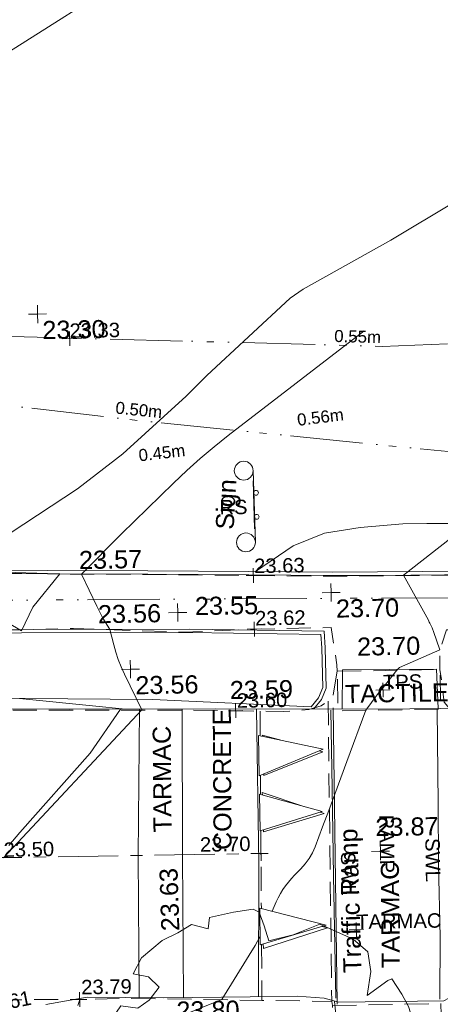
# Model space of a CAD drawing. Header units: millimetres. Extents: x -287732 to 520720, y -88450 to 287754.
# Tile 125 of 256: x -268440 to -259713, y 170693 to 191141. Entities that reach past the tile are written whole.
import ezdxf

# ---------------------------------------------------------------- set-up
doc = ezdxf.new("R2010")
doc.units = ezdxf.units.MM
for name, pattern in [('IMPORT-CENTER _6_', [2000, 1250, -250, 250, -250]), ('IMPORT-DASHED _2_', [750, 500, -250]), ('IMPORT-ENET-QLB2 _2_', [3050, 1500, -300, 0, -600, 150, -300, 0, -200]), ('IMPORT-UG_EIR_QLB2 _2_', [2750, 1500, -300, 0, -300, 150, -300, 0, -200]), ('IMPORT-UG_ELEC_LV_QLB2 _2_', [2700, 1500, -300, 0, -250, 150, -300, 0, -200]), ('IMPORT-UG_ELEC_STREET LIGHTING_QLB2 _2_', [2700, 1500, -300, 0, -250, 150, -300, 0, -200])]:
    doc.linetypes.add(name, pattern=pattern)
for name, color, linetype, lineweight, true_color in [('00_TOPO_FOOTPATH', 7, 'Continuous', 9, 0xa50000), ('00_TOPO_FURN_SIGN', 7, 'Continuous', 9, 0x666666), ('00_TOPO_LEVEL_SPOT', 7, 'Continuous', 9, 0x666666), ('00_TOPO_ROAD_MARKING_ARROWS', 7, 'Continuous', 9, 0x999999), ('00_TOPO_ROAD_MARKING_WHITE_CONTINUOUS', 7, 'Continuous', 9, 0x999999), ('00_TOPO_TRAFFIC_RAMP', 7, 'Continuous', 9, 0x999999), ('00_UAV_FORM_LINES', 7, 'Continuous', 9, 0x666666), ('01_DTM_CONTOUR_MNR', 7, 'Continuous', 9, 0xa5a552), ('12333-PUM-2D-U-0001-C01 - Rev2_REVIT IMPORT_dwg', 7, 'Continuous', 9, 0x767676), ('CONTOURS_MINOR', 7, 'Continuous', 9, 0x00a5a5), ('FORM_LINE', 7, 'IMPORT-DASHED _2_', 9, 0x00a500), ('FORM_LINE_LVL', 7, 'Continuous', 9, 0x00a500), ('KERB_BOTTOM_LVL', 7, 'Continuous', 9, 0x0000a5), ('MARKINGS_WHITE_LINE', 7, 'Continuous', 9, 0xc0c0c0), ('MARKINGS_WHITE_LINE_TXT', 7, 'Continuous', 9, 0xc0c0c0), ('PUM-EIRCOMM-NOTES', 6, 'Continuous', 9, 0xff00ff), ('PUM-EIRCOMM-QLB2', 6, 'IMPORT-UG_EIR_QLB2 _2_', 9, 0xff00ff), ('PUM-ELECTRIC-LV-QLB2', 1, 'IMPORT-UG_ELEC_LV_QLB2 _2_', 9, 0xff0000), ('PUM-ELECTRIC-SL-QLB2', 7, 'IMPORT-UG_ELEC_STREET LIGHTING_QLB2 _2_', 9, 0xff7f7f), ('PUM-TELECOMS-ENET-QLB2', 7, 'IMPORT-ENET-QLB2 _2_', 9, 0x9152a5), ('ROAD_CROWNLINE', 7, 'IMPORT-CENTER _6_', 9, 0xa500a5), ('ROAD_CROWNLINE_LVL', 7, 'Continuous', 9, 0xa500a5), ('ROAD_MARKINGS_ARROW', 7, 'Continuous', 9, 0xc0c0c0), ('SIGN', 7, 'Continuous', 9, 0x00a5a5), ('SIGN_TXT', 7, 'Continuous', 9, 0x00a5a5), ('SPOT_HEIGHTS_LVL', 7, 'Continuous', 9, 0x00a500), ('TREE', 7, 'Continuous', 9, 0x00a500)]:
    doc.layers.add(name, color=color, linetype=linetype, lineweight=lineweight, true_color=true_color)
for name, color, linetype, lineweight in [('00_TOPO_ROAD_EDGE', 7, 'Continuous', 9), ('00_TOPO_SURFACE', 7, 'Continuous', 9), ('00_TOPO_SURVEY_TEXT', 7, 'Continuous', 9), ('CHANGE_OF_SURFACE', 7, 'IMPORT-DASHED _2_', 9), ('CHANGE_OF_SURFACE_LVL', 7, 'Continuous', 9), ('RAMP', 7, 'IMPORT-DASHED _2_', 9), ('RAMP_TXT', 7, 'Continuous', 9), ('Text', 7, 'Continuous', 9), ('TEXT_TXT', 7, 'Continuous', 9)]:
    doc.layers.add(name, color=color, linetype=linetype, lineweight=lineweight)
doc.styles.add('Arial_1', font='arial.ttf', dxfattribs={"height": 250})
doc.styles.add('Arial_3', font='arial.ttf', dxfattribs={"height": 300})
doc.styles.add('Swis721 Lt BT_2', font='swissl.ttf', dxfattribs={"height": 375})

# ---------------------------------------------------------------- blocks, each defined once
blk = doc.blocks.new('12333-PUM-2D-U-0001-C01 - Rev2_REVIT IMPORT_dwg_MSL_Sign_SYM-2077194-Site Location Plan Proposed')
at = {"layer": '00_TOPO_FURN_SIGN', "color": 254, "true_color": 0xcccccc}
blk.add_line((1862, 0), (-1862, 0), dxfattribs=at)
for centre in [(-1862, -489), (1862, -489)]:
    blk.add_circle(centre, 489, dxfattribs=at)
blk = doc.blocks.new('12333-PUM-2D-U-0001-C01 - Rev2_REVIT IMPORT_dwg_MM-2077200-Site Location Plan Proposed')
at = {"layer": '00_TOPO_LEVEL_SPOT', "color": 254, "true_color": 0xcccccc, "flags": 128}
for points in [[(0, -500), (0, 0), (-500, 0)], [(500, 0), (0, 0), (0, 500)]]:
    blk.add_lwpolyline(points, dxfattribs=at)
blk = doc.blocks.new('12333-PUM-2D-U-0001-C01 - Rev2_REVIT IMPORT_dwg_MGS62954_T2_Galway_ITM_3d_Rev1-2077680-Site Location Plan Proposed')
at = {"layer": '00_TOPO_FOOTPATH', "color": 254, "true_color": 0xcccccc, "flags": 128}
for points in [[(533644120, 725739551), (533646893, 725739525), (533651128, 725739484), (533652855, 725739473), (533656000, 725739453), (533658887, 725739482)], [(533623495, 725739940), (533623698, 725739936), (533625694, 725739913), (533628325, 725739860), (533630224, 725739865), (533632029, 725739818), (533633631, 725739778), (533635126, 725739752), (533637275, 725739699), (533639352, 725739661), (533641448, 725739607), (533643194, 725739566), (533644120, 725739551)], [(533623474, 725738768), (533624609, 725738751), (533628003, 725738724), (533632318, 725738612), (533636714, 725738554), (533640204, 725738499), (533642992, 725738411), (533643008, 725738065), (533643012, 725737227), (533642909, 725736991), (533642750, 725736799)], [(533642143, 725726992), (533642333, 725727118), (533642579, 725727318), (533642781, 725727520), (533642927, 725727750), (533643023, 725727960), (533643087, 725728144), (533643126, 725728323), (533643185, 725729122), (533643119, 725730152), (533643073, 725730725)]]:
    blk.add_lwpolyline(points, dxfattribs=at)
at = {"layer": '00_TOPO_ROAD_EDGE', "color": 254, "true_color": 0xcccccc, "flags": 128}
for points in [[(533644097, 725736774), (533648577, 725736742), (533654272, 725736701), (533659956, 725736488), (533664503, 725736391), (533669698, 725736325), (533674609, 725736187), (533679987, 725736049), (533682246, 725736002), (533683002, 725736029), (533683876, 725736089), (533684314, 725736145), (533684702, 725736205), (533685096, 725736341), (533685608, 725736518), (533686373, 725736853), (533686759, 725737031), (533687036, 725737242), (533687488, 725737549), (533687817, 725737816), (533688127, 725738195), (533688781, 725739102), (533689877, 725740468)], [(533623443, 725736980), (533626315, 725736970), (533629368, 725736994), (533632644, 725736950), (533635774, 725736921), (533637680, 725736884), (533640719, 725736837), (533644097, 725736774)], [(533637085, 725730757), (533637940, 725730900), (533639530, 725730853), (533641323, 725730844), (533642301, 725730839), (533642860, 725730792)], [(533642860, 725730792), (533643165, 725730704), (533645338, 725730690), (533645446, 725730745), (533645513, 725730761), (533646242, 725730793), (533646874, 725730770), (533647678, 725730772), (533649516, 725730735), (533654684, 725730560), (533661185, 725730494), (533665456, 725730435), (533665664, 725730377), (533665778, 725730275), (533666073, 725730224), (533666664, 725730244)]]:
    blk.add_lwpolyline(points, dxfattribs=at)
at = {"layer": '00_TOPO_ROAD_MARKING_ARROWS', "color": 254, "true_color": 0xcccccc}
for p, q in [((533641592, 725736268), (533642926, 725735963)), ((533641592, 725736268), (533641592, 725735429)), ((533642926, 725735963), (533641592, 725735429)), ((533641592, 725735048), (533641592, 725734286)), ((533641592, 725735048), (533642888, 725734667)), ((533641592, 725734286), (533642888, 725734667)), ((533641554, 725732686), (533641554, 725731924)), ((533641554, 725732686), (533642926, 725732305)), ((533641554, 725731924), (533642926, 725732305))]:
    blk.add_line(p, q, dxfattribs=at)
at = {"layer": '00_TOPO_ROAD_MARKING_WHITE_CONTINUOUS', "color": 254, "true_color": 0xcccccc, "flags": 128}
for points in [[(533643100, 725736770), (533643100, 725735140), (533643100, 725733330), (533643100, 725730790)], [(533645260, 725730730), (533645290, 725732020), (533645280, 725733530), (533645293, 725734790), (533645310, 725736740)]]:
    blk.add_lwpolyline(points, dxfattribs=at)
at = {"layer": '00_TOPO_SURFACE', "color": 254, "true_color": 0xcccccc, "flags": 128}
for points in [[(533645330, 725736765), (533645310, 725737580), (533643360, 725737600), (533643340, 725736788)], [(533639130, 725736862), (533639050, 725733817), (533639020, 725730868)], [(533639940, 725730851), (533639970, 725733798), (533640020, 725736848)]]:
    blk.add_lwpolyline(points, dxfattribs=at)
at = {"layer": '00_TOPO_TRAFFIC_RAMP', "color": 254, "true_color": 0xcccccc, "flags": 128}
blk.add_lwpolyline([(533641560, 725736821), (533641550, 725733610), (533641500, 725730843)], dxfattribs=at)
at = {"layer": '00_UAV_FORM_LINES', "color": 254, "true_color": 0xcccccc, "flags": 128}
for points in [[(533641592, 725739673), (533642382, 725740196), (533643035, 725740448), (533643775, 725740554), (533644661, 725740613), (533645162, 725740607), (533650033, 725740528), (533654834, 725740450), (533658553, 725740455), (533662606, 725740550), (533667473, 725740767), (533669214, 725740916), (533670467, 725741041), (533671077, 725741048), (533672047, 725740997), (533676596, 725740720), (533679602, 725740491)], [(533623496, 725740010), (533623699, 725740006), (533625695, 725739983), (533628325, 725739930), (533630225, 725739935), (533632031, 725739888), (533633633, 725739847), (533635128, 725739822), (533637276, 725739769), (533639354, 725739731), (533641449, 725739677), (533643195, 725739636), (533644121, 725739621)], [(533644121, 725739621), (533646894, 725739595), (533651129, 725739554), (533652856, 725739543), (533656000, 725739523), (533658886, 725739552), (533661621, 725739591), (533664727, 725739600), (533666013, 725739616), (533667402, 725739631), (533668943, 725739642), (533671401, 725739672), (533673456, 725739683), (533674703, 725739560), (533675810, 725739427), (533676213, 725739393), (533676649, 725739363), (533677018, 725739352), (533677311, 725739342), (533677504, 725739352), (533677820, 725739379), (533678347, 725739439), (533678810, 725739487), (533679166, 725739534)], [(533623473, 725738698), (533624608, 725738681), (533628002, 725738654), (533632317, 725738542), (533636713, 725738484), (533640203, 725738429), (533642925, 725738343), (533642938, 725738064), (533642942, 725737242), (533642849, 725737028), (533642696, 725736844)], [(533628676, 725737083), (533631255, 725737189), (533634996, 725737164), (533639410, 725737056), (533642696, 725736844)]]:
    blk.add_lwpolyline(points, dxfattribs=at)
at = {"layer": '01_DTM_CONTOUR_MNR', "color": 254, "true_color": 0xcccccc, "flags": 128}
for points in [[(533623514, 725741045), (533624091, 725741339), (533625363, 725742031), (533627569, 725743640), (533628650, 725744598), (533629524, 725745340), (533631025, 725746457), (533632936, 725747899), (533634246, 725748951), (533635373, 725749772), (533640423, 725752849), (533642832, 725754413), (533646401, 725757194), (533647277, 725757877), (533650583, 725761067), (533651592, 725762658), (533652149, 725763687)], [(533636369, 725734075), (533636604, 725734339), (533638090, 725735964), (533638741, 725736865), (533638770, 725736870), (533638229, 725736937), (533636650, 725737120)], [(533636428, 725738707), (533636710, 725738529), (533636955, 725739013), (533637530, 725739700), (533637271, 725739709), (533636378, 725739750)], [(533636237, 725740389), (533637926, 725741454), (533638877, 725742168), (533640217, 725743340), (533640650, 725743764), (533642408, 725745340), (533642682, 725745518), (533644516, 725746504), (533645856, 725747276)]]:
    blk.add_lwpolyline(points, dxfattribs=at)
at = {"xscale": 0.375, "yscale": 0.375, "zscale": 0.375}
for p in [(533637160, 725745100), (533643150, 725739210), (533639960, 725738850), (533638960, 725737690), (533644080, 725733820)]:
    blk.add_blockref('12333-PUM-2D-U-0001-C01 - Rev2_REVIT IMPORT_dwg_MM-2077200-Site Location Plan Proposed', p, dxfattribs=at)
at = {"xscale": 0.4, "yscale": 0.4, "zscale": 0.4, "rotation": 270.811911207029}
blk.add_blockref('12333-PUM-2D-U-0001-C01 - Rev2_REVIT IMPORT_dwg_MSL_Sign_SYM-2077194-Site Location Plan Proposed', (533641587, 725741031), dxfattribs=at)
at = {"layer": '00_TOPO_FOOTPATH', "color": 251, "true_color": 0x666666, "char_height": 375, "width": 1495.9, "attachment_point": 1, "line_spacing_factor": 1.005062, "style": 'Swis721 Lt BT_2'}
for s, insert in [('23.57', (533637931, 725740164)), ('23.56', (533638304, 725739032))]:
    blk.add_mtext(s, dxfattribs=dict(at, insert=insert))
at = {"layer": '00_TOPO_FURN_SIGN', "insert": (533640776, 725740571), "char_height": 375, "width": 1206.22, "attachment_point": 1, "rotation": 85.8528, "line_spacing_factor": 1.005062, "style": 'Swis721 Lt BT_2'}
blk.add_mtext('Sign', dxfattribs=at)
at = {"layer": '00_TOPO_LEVEL_SPOT', "char_height": 375, "width": 1495.9, "attachment_point": 1, "line_spacing_factor": 1.005062, "style": 'Swis721 Lt BT_2'}
for s, insert in [('23.30', (533637255, 725744953)), ('23.55', (533640320, 725739166)), ('23.70', (533643245, 725739063)), ('23.56', (533639055, 725737543)), ('23.87', (533643984, 725734511))]:
    blk.add_mtext(s, dxfattribs=dict(at, insert=insert))
at = {"layer": '00_TOPO_ROAD_EDGE', "color": 251, "true_color": 0x666666, "char_height": 375, "width": 1495.9, "attachment_point": 1, "line_spacing_factor": 1.005062, "style": 'Swis721 Lt BT_2'}
for s, insert in [('23.59', (533641013, 725737409)), ('23.80', (533639789, 725730773))]:
    blk.add_mtext(s, dxfattribs=dict(at, insert=insert))
at = {"layer": '00_TOPO_SURFACE', "color": 251, "true_color": 0x666666, "insert": (533643669, 725738265), "char_height": 375, "width": 1495.9, "attachment_point": 1, "line_spacing_factor": 1.005062, "style": 'Swis721 Lt BT_2'}
blk.add_mtext('23.70', dxfattribs=at)
at = {"layer": '00_TOPO_SURFACE', "color": 251, "true_color": 0x666666, "insert": (533639505, 725732236), "char_height": 375, "width": 1495.9, "attachment_point": 1, "rotation": 90.78, "line_spacing_factor": 1.005062, "style": 'Swis721 Lt BT_2'}
blk.add_mtext('23.63', dxfattribs=at)
at = {"layer": '00_TOPO_SURVEY_TEXT', "color": 251, "true_color": 0x666666, "insert": (533643399, 725737287), "char_height": 375, "width": 2341.21, "attachment_point": 1, "line_spacing_factor": 1.005062, "style": 'Swis721 Lt BT_2'}
blk.add_mtext('TACTILE', dxfattribs=at)
at = {"layer": '00_TOPO_SURVEY_TEXT', "color": 251, "true_color": 0x666666, "char_height": 375, "attachment_point": 1, "line_spacing_factor": 1.005062, "style": 'Swis721 Lt BT_2'}
for s, insert, width, rotation in [('CONCRETE', (533640618, 725733904), 3286.24, 89.3448), ('TARMAC', (533639379, 725734294), 2450.43, 89.5014), ('TARMAC', (533644065, 725731392), 2450.43, 89.5376)]:
    blk.add_mtext(s, dxfattribs=dict(at, insert=insert, width=width, rotation=rotation))
at = {"layer": '00_TOPO_TRAFFIC_RAMP', "color": 251, "true_color": 0x666666, "insert": (533643270, 725731304), "char_height": 375, "width": 3433.45, "attachment_point": 1, "rotation": 90.7369, "line_spacing_factor": 1.005062, "style": 'Swis721 Lt BT_2'}
blk.add_mtext('Traffic Ramp', dxfattribs=at)
blk = doc.blocks.new('12333-PUM-2D-U-0001-C01 - Rev2_REVIT IMPORT_dwg_SPOT-2077713-Site Location Plan Proposed')
at = {"layer": 'Text', "color": 253, "true_color": 0xaaaaaa}
for p, q in [((-500, 0), (500, 0)), ((0, 500), (0, -500))]:
    blk.add_line(p, q, dxfattribs=at)
blk = doc.blocks.new('12333-PUM-2D-U-0001-C01 - Rev2_REVIT IMPORT_dwg_SIGNLEFT-2077795-Site Location Plan Proposed')
at = {"layer": 'SIGN', "color": 254, "true_color": 0xaae1e1}
blk.add_line((500, -50), (-500, -50), dxfattribs=at)
at = {"layer": 'SIGN', "color": 254, "true_color": 0xaae1e1, "flags": 128}
for points in [[(-200, 0), (-202.5, 15.5), (-209.5, 29.5), (-220.5, 40.5), (-234.5, 47.5), (-250, 50), (-265.5, 47.5), (-279.5, 40.5), (-290.5, 29.5), (-297.5, 15.5), (-300, 0), (-297.5, -15.5), (-290.5, -29.5), (-279.5, -40.5), (-265.5, -47.5), (-250, -50), (-234.5, -47.5), (-220.5, -40.5), (-209.5, -29.5), (-202.5, -15.5)], [(300, 0), (297.5, 15.5), (290.5, 29.5), (279.5, 40.5), (265.5, 47.5), (250, 50), (234.5, 47.5), (220.5, 40.5), (209.5, 29.5), (202.5, 15.5), (200, 0), (202.5, -15.5), (209.5, -29.5), (220.5, -40.5), (234.5, -47.5), (250, -50), (265.5, -47.5), (279.5, -40.5), (290.5, -29.5), (297.5, -15.5)]]:
    blk.add_lwpolyline(points, close=True, dxfattribs=at)
blk = doc.blocks.new('12333-PUM-2D-U-0001-C01 - Rev2_REVIT IMPORT_dwg_TREE_1-V235-Site Location Plan Proposed')
at = {"layer": 'TREE', "color": 9, "true_color": 0xaae1aa, "flags": 128}
blk.add_lwpolyline([(-230.614, 433.535), (-189.325, 457.704), (-140.987, 443.605), (-135.952, 477.845), (-64.451, 491.944), (-6.042, 500), (11.078, 490.937), (25.176, 449.648), (38.268, 405.337), (110.775, 421.45), (190.332, 451.662), (289.023, 406.344), (331.319, 368.077), (339.376, 308.661), (327.291, 238.167), (388.721, 281.47), (400.806, 286.506), (430.01, 240.181), (449.144, 202.92), (461.229, 162.638), (479.355, 113.293), (484.391, 64.955), (492.447, 13.595), (471.299, 1.511), (409.869, -15.609), (445.116, -35.75), (475.327, -59.919), (468.278, -133.434), (451.158, -208.963), (406.848, -258.308), (399.799, -285.498), (310.171, -289.527), (323.263, -326.788), (317.221, -371.098), (230.614, -428.499), (160.121, -465.76), (94.663, -457.704), (66.465, -489.93), (-26.183, -500), (-89.627, -492.951), (-161.128, -473.817), (-190.332, -462.739), (-201.41, -419.436), (-257.805, -431.521), (-283.988, -412.387), (-302.115, -380.161), (-341.39, -379.154), (-334.34, -351.964), (-313.192, -310.675), (-309.164, -272.407), (-372.608, -321.752), (-404.834, -293.555), (-426.989, -242.195), (-438.066, -201.913), (-469.285, -141.49), (-472.306, -97.18), (-485.398, -69.99), (-440.081, -26.687), (-424.975, -2.518), (-466.264, 28.701), (-492.447, 37.764), (-482.377, 93.152), (-472.306, 165.66), (-463.243, 201.913), (-416.918, 201.913), (-403.827, 220.04), (-353.474, 211.984), (-319.235, 235.146), (-289.023, 273.414), (-320.242, 304.632), (-365.559, 314.703), (-339.376, 361.027), (-277.946, 411.38)], close=True, dxfattribs=at)
blk = doc.blocks.new('12333-PUM-2D-U-0001-C01 - Rev2_REVIT IMPORT_dwg_SPOT-2077769-Site Location Plan Proposed')
at = {"layer": 'CHANGE_OF_SURFACE_LVL', "color": 253, "true_color": 0xaaaaaa}
for p, q in [((-500, 0), (500, 0)), ((0, 500), (0, -500))]:
    blk.add_line(p, q, dxfattribs=at)
blk = doc.blocks.new('12333-PUM-2D-U-0001-C01 - Rev2_REVIT IMPORT_dwg_SPOT-2077773-Site Location Plan Proposed')
at = {"layer": 'FORM_LINE_LVL', "color": 9, "true_color": 0xaae1aa}
for p, q in [((-500, 0), (500, 0)), ((0, 500), (0, -500))]:
    blk.add_line(p, q, dxfattribs=at)
blk = doc.blocks.new('12333-PUM-2D-U-0001-C01 - Rev2_REVIT IMPORT_dwg_SPOT-2077775-Site Location Plan Proposed')
at = {"layer": 'SPOT_HEIGHTS_LVL', "color": 9, "true_color": 0xaae1aa}
for p, q in [((-500, 0), (500, 0)), ((0, 500), (0, -500))]:
    blk.add_line(p, q, dxfattribs=at)
blk = doc.blocks.new('12333-PUM-2D-U-0001-C01 - Rev2_REVIT IMPORT_dwg_SPOT-2077774-Site Location Plan Proposed')
at = {"layer": 'ROAD_CROWNLINE_LVL', "color": 254, "true_color": 0xe1aae1}
for p, q in [((-500, 0), (500, 0)), ((0, 500), (0, -500))]:
    blk.add_line(p, q, dxfattribs=at)
blk = doc.blocks.new('12333-PUM-2D-U-0001-C01 - Rev2_REVIT IMPORT_dwg-1620468-Site Location Plan Proposed')
at = {"layer": 'CHANGE_OF_SURFACE', "color": 253, "true_color": 0xaaaaaa, "flags": 128}
for points in [[(-17584, 124123), (-16003, 124140), (-12319, 124013), (-9571, 123970), (-6465, 123933), (-3435, 123838), (-1107, 123782), (2032, 123697), (7177, 123655)], [(-17606, 122892), (-15964, 122861), (-12878, 122837), (-9829, 122705), (-5993, 122682), (-3288, 122705), (-1016, 122587), (464, 122625), (2057, 122630), (2165, 121857), (2168, 121719)], [(8328, 120811), (6014, 120853), (5745, 120832), (5014, 120818), (4651, 120823), (4486, 120907), (4378, 121039), (4345, 121335), (4300, 121719), (4307, 122134), (4449, 122538), (7132, 122511)], [(2168, 121719), (2075, 121230), (1967, 121103), (1826, 121009), (1562, 120933), (1043, 120905), (-950, 120968), (-5964, 121053), (-10210, 121053), (-11162, 121218), (-12185, 121119), (-16539, 121143), (-17636, 121180)], [(1946, 114779), (1936, 114868), (486, 114914), (-2428, 115008), (-3294, 114998), (-3334, 114873)]]:
    blk.add_lwpolyline(points, dxfattribs=at)
for points in [[(2168, 121719), (4300, 121719), (4300, 120896), (2168, 120896)], [(1946, 114779), (4199, 114783), (4201, 114018), (4185, 114018), (2077, 114013), (1948, 114013)]]:
    blk.add_lwpolyline(points, close=True, dxfattribs=at)
at = {"layer": 'CONTOURS_MINOR', "color": 254, "true_color": 0xaae1e1, "flags": 128}
for points in [[(730, 116761), (818, 116954), (861, 117040), (909, 117124), (962, 117205), (1019, 117283), (1080, 117358), (1144, 117431), (1211, 117502), (1279, 117570), (1341, 117629), (1435, 117731), (1518, 117840), (1587, 117959), (1646, 118084), (1809, 118496), (1941, 118833), (2073, 119170), (2205, 119507), (2337, 119844), (2748, 120899), (2868, 121057), (2928, 121135), (2989, 121213), (3051, 121290), (3114, 121367), (3408, 121719), (3465, 121774), (4308, 122129), (4182, 122509), (4175, 122529), (4168, 122549), (4160, 122569), (4151, 122589), (4116, 122668), (4107, 122687), (4097, 122707), (4088, 122726), (4078, 122745), (3578, 123689), (6826, 126143)], [(-4822, 117969), (-1902, 120989), (-2249, 121740), (-2313, 121889), (-2370, 122041), (-2418, 122195), (-2459, 122352), (-2532, 122669), (-2626, 122829), (-2672, 122910), (-2716, 122991), (-2757, 123074), (-2797, 123158), (-3102, 123829), (-2254, 124649), (-1982, 124910), (-1710, 125171), (-1436, 125430), (-1162, 125688), (-882, 125941), (-598, 126188), (-305, 126424), (-7, 126654), (2848, 128779)], [(-1499, 114504), (-342, 114949), (241, 115854), (366, 116058), (474, 116246)]]:
    blk.add_lwpolyline(points, dxfattribs=at)
at = {"layer": 'FORM_LINE', "color": 9, "true_color": 0xaae1aa}
blk.add_line((-17740, 115198), (-3294, 114998), dxfattribs=at)
at = {"layer": 'MARKINGS_WHITE_LINE', "color": 254, "true_color": 0xeaeaea}
blk.add_line((2068, 120959), (2049, 114807), dxfattribs=at)
at = {"layer": 'PUM-EIRCOMM-QLB2', "color": 211, "true_color": 0xffaaff, "flags": 128}
blk.add_lwpolyline([(125536, 126903), (117893, 127155), (111414, 127213), (104979, 127455), (97701, 127725), (90076, 128094), (80499, 128486), (72439, 128850), (65408, 128920), (56680, 128741), (50349, 128615), (44215, 128525), (36505, 128442), (27943, 128579), (18379, 128741), (3219, 128450), (-5004, 128812), (-10371, 129138)], dxfattribs=at)
at = {"layer": 'PUM-ELECTRIC-SL-QLB2', "color": 254, "true_color": 0xffd4d4, "flags": 128}
blk.add_lwpolyline([(-17514, 128180), (-15101, 128038), (-10226, 128120), (-1878, 126999), (6869, 125967), (15177, 125626), (23253, 125512), (31566, 125410), (39246, 125332), (44587, 125569), (45493, 125493)], dxfattribs=at)
at = {"layer": 'PUM-TELECOMS-ENET-QLB2', "color": 254, "true_color": 0xdac5e1, "flags": 128}
blk.add_lwpolyline([(-9089, 123370), (6199, 123186), (30874, 123011), (44353, 125196), (45482, 125162)], dxfattribs=at)
at = {"layer": 'RAMP', "color": 253, "true_color": 0xaaaaaa}
for p, q in [((1967, 121103), (1936, 114868)), ((554, 120920), (548, 120405)), ((539, 119586), (534, 119188)), ((526, 118436), (508, 116823)), ((499, 116077), (486, 114914))]:
    blk.add_line(p, q, dxfattribs=at)
at = {"layer": 'ROAD_CROWNLINE', "color": 254, "true_color": 0xe1aae1, "flags": 128}
blk.add_lwpolyline([(-17688, 118216), (-11983, 118070), (-4818, 117971), (521, 117964)], dxfattribs=at)
at = {"layer": 'ROAD_MARKINGS_ARROW', "color": 254, "true_color": 0xeaeaea}
for p, q in [((1764, 120076), (1839, 120053)), ((1771, 118802), (1848, 118774)), ((536, 116087), (537, 115992))]:
    blk.add_line(p, q, dxfattribs=at)
at = {"layer": 'ROAD_MARKINGS_ARROW', "color": 254, "true_color": 0xeaeaea, "flags": 128}
for points in [[(593, 120395), (593, 120422), (998, 120302)], [(1839, 120053), (607, 119582), (606, 119613)], [(570, 119177), (569, 119232), (1428, 118925)], [(1848, 118774), (579, 118410), (578, 118451)], [(537, 115992), (1876, 116394), (1762, 116428)]]:
    blk.add_lwpolyline(points, dxfattribs=at)
blk.add_blockref('12333-PUM-2D-U-0001-C01 - Rev2_REVIT IMPORT_dwg_MGS62954_T2_Galway_ITM_3d_Rev1-2077680-Site Location Plan Proposed', (-533641080, -725615854))
for name, p, xscale, yscale, zscale in [('12333-PUM-2D-U-0001-C01 - Rev2_REVIT IMPORT_dwg_SPOT-2077775-Site Location Plan Proposed', (-3263, 128723), 0.3, 0.3, 0.3), ('12333-PUM-2D-U-0001-C01 - Rev2_REVIT IMPORT_dwg_SPOT-2077769-Site Location Plan Proposed', (463, 123739), 0.3, 0.3, 0.3), ('12333-PUM-2D-U-0001-C01 - Rev2_REVIT IMPORT_dwg_SPOT-2077769-Site Location Plan Proposed', (464, 122625), 0.3, 0.3, 0.3), ('12333-PUM-2D-U-0001-C01 - Rev2_REVIT IMPORT_dwg_SPOT-2077713-Site Location Plan Proposed', (3112, 121313), 0.3, 0.3, 0.3), ('12333-PUM-2D-U-0001-C01 - Rev2_REVIT IMPORT_dwg_SPOT-2077769-Site Location Plan Proposed', (47, 120937), 0.3, 0.3, 0.3), ('12333-PUM-2D-U-0001-C01 - Rev2_REVIT IMPORT_dwg_SPOT-2077774-Site Location Plan Proposed', (521, 117964), 0.3, 0.3, 0.3), ('12333-PUM-2D-U-0001-C01 - Rev2_REVIT IMPORT_dwg_TREE_1-V235-Site Location Plan Proposed', (382, 113310), 7, 7, 7), ('12333-PUM-2D-U-0001-C01 - Rev2_REVIT IMPORT_dwg_SPOT-2077713-Site Location Plan Proposed', (2470, 116345), 0.3, 0.3, 0.3), ('12333-PUM-2D-U-0001-C01 - Rev2_REVIT IMPORT_dwg_SPOT-2077773-Site Location Plan Proposed', (-3294, 114998), 0.3, 0.3, 0.3)]:
    blk.add_blockref(name, p, dxfattribs=dict(xscale=xscale, yscale=yscale, zscale=zscale))
at = {"rotation": 270.5876284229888}
blk.add_blockref('12333-PUM-2D-U-0001-C01 - Rev2_REVIT IMPORT_dwg_SIGNLEFT-2077795-Site Location Plan Proposed', (550, 125205), dxfattribs=at)
at = {"layer": 'CHANGE_OF_SURFACE_LVL', "char_height": 300, "width": 1256.11, "attachment_point": 1, "line_spacing_factor": 0.941778, "style": 'Arial_3'}
for s, insert in [('23.63', (482, 124087)), ('23.62', (483, 122999)), ('23.60', (73, 121297))]:
    blk.add_mtext(s, dxfattribs=dict(at, insert=insert))
at = {"layer": 'FORM_LINE_LVL', "insert": (-3257, 115403), "char_height": 300, "width": 1256.11, "attachment_point": 1, "line_spacing_factor": 0.941778, "style": 'Arial_3'}
blk.add_mtext('23.79', dxfattribs=at)
at = {"layer": 'KERB_BOTTOM_LVL', "insert": (-5363, 115018), "char_height": 300, "width": 1256.11, "attachment_point": 1, "rotation": 10.3487, "line_spacing_factor": 0.941778, "style": 'Arial_3'}
blk.add_mtext('23.61', dxfattribs=at)
at = {"layer": 'MARKINGS_WHITE_LINE_TXT', "char_height": 300, "width": 1083.49, "attachment_point": 1, "rotation": 269.8261, "line_spacing_factor": 0.941778, "style": 'Arial_3'}
for insert in [(4235, 118222), (2479, 117966)]:
    blk.add_mtext('SWL', dxfattribs=dict(at, insert=insert))
at = {"layer": 'PUM-EIRCOMM-NOTES', "insert": (2719, 128788), "char_height": 250, "width": 1160.03, "attachment_point": 2, "rotation": 357.4793, "line_spacing_factor": 0.941778, "style": 'Arial_1'}
blk.add_mtext('0.55m', dxfattribs=at)
at = {"layer": 'PUM-ELECTRIC-LV-QLB2', "char_height": 250, "width": 1160.03, "attachment_point": 2, "line_spacing_factor": 0.941778, "style": 'Arial_1'}
for s, insert, rotation in [('0.56m', (1898, 127128), 5.974), ('0.45m', (-1403, 126445), 5.6829)]:
    blk.add_mtext(s, dxfattribs=dict(at, insert=insert, rotation=rotation))
at = {"layer": 'PUM-ELECTRIC-SL-QLB2', "insert": (-1837, 127344), "char_height": 250, "width": 1160.03, "attachment_point": 2, "rotation": 353.2712, "line_spacing_factor": 0.941778, "style": 'Arial_1'}
blk.add_mtext('0.50m', dxfattribs=at)
at = {"layer": 'RAMP_TXT', "insert": (3289, 118723), "char_height": 300, "width": 1443.43, "attachment_point": 1, "rotation": 269.8261, "line_spacing_factor": 0.941778, "style": 'Arial_3'}
blk.add_mtext('RAMP', dxfattribs=at)
at = {"layer": 'ROAD_CROWNLINE_LVL', "char_height": 300, "width": 1256.11, "attachment_point": 1, "line_spacing_factor": 0.941778, "style": 'Arial_3'}
for s, insert in [('23.50', (-4818, 118286)), ('23.70', (-742, 118321))]:
    blk.add_mtext(s, dxfattribs=dict(at, insert=insert))
at = {"layer": 'SIGN_TXT', "insert": (-216, 125317), "char_height": 300, "width": 694.17, "attachment_point": 1, "line_spacing_factor": 0.941778, "style": 'Arial_3'}
blk.add_mtext('RS', dxfattribs=at)
at = {"layer": 'SPOT_HEIGHTS_LVL', "insert": (-3263, 129038), "char_height": 300, "width": 1256.11, "attachment_point": 1, "line_spacing_factor": 0.941778, "style": 'Arial_3'}
blk.add_mtext('23.33', dxfattribs=at)
at = {"layer": 'TEXT_TXT', "char_height": 300, "attachment_point": 1, "line_spacing_factor": 0.941778, "style": 'Arial_3'}
for s, insert, width in [('TPS', (3112, 121628), 973.3), ('TARMAC', (2470, 116660), 2108.21)]:
    blk.add_mtext(s, dxfattribs=dict(at, insert=insert, width=width))

msp = doc.modelspace()

# ---------------------------------------------------------------- block references
at = {"layer": '12333-PUM-2D-U-0001-C01 - Rev2_REVIT IMPORT_dwg', "color": 254, "linetype": 'IMPORT-UG_ELEC_STREET LIGHTING_QLB2 _2_', "true_color": 0xffd4d4, "rotation": 0.9999999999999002}
msp.add_blockref('12333-PUM-2D-U-0001-C01 - Rev2_REVIT IMPORT_dwg-1620468-Site Location Plan Proposed', (-261895, 55870), dxfattribs=at)

doc.saveas('drawing.dxf')
